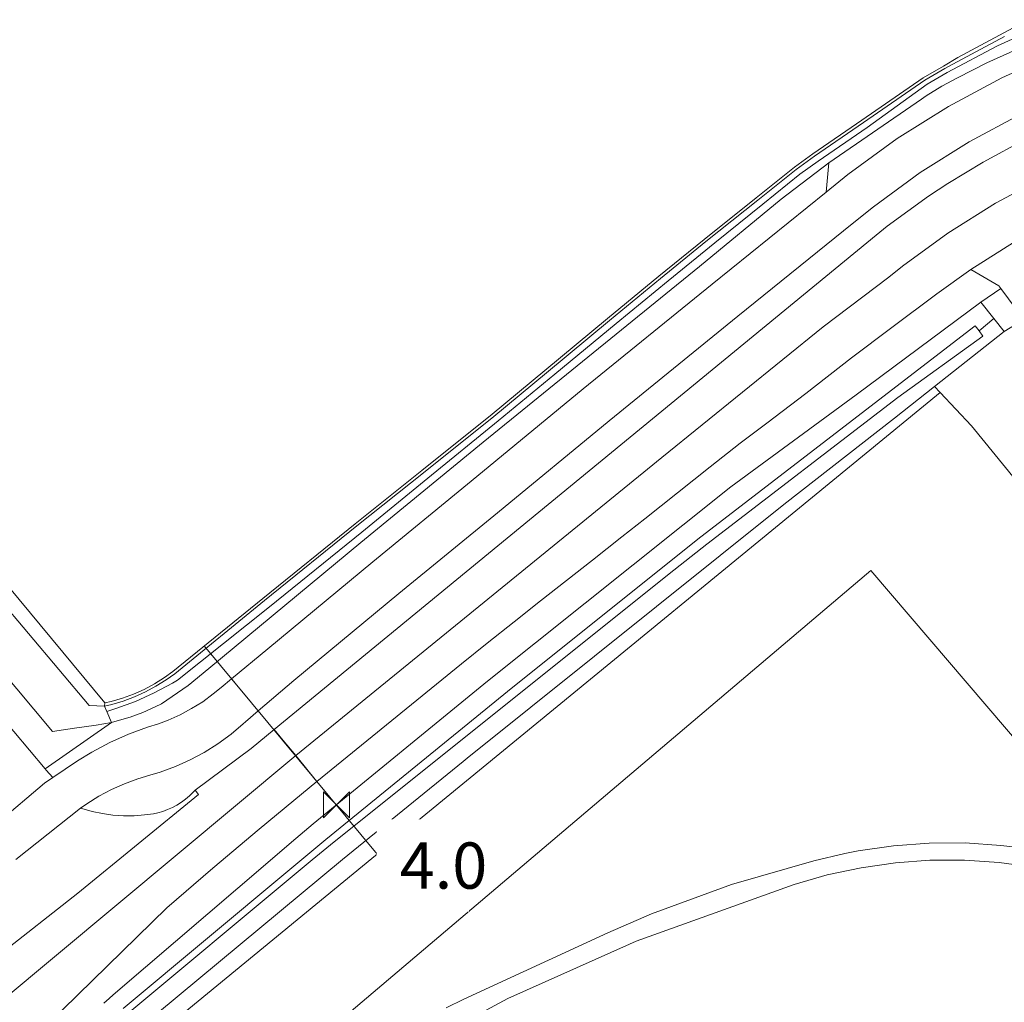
# Model space of a CAD drawing. Extents: x 140829 to 145054, y 448512 to 451778.
# Tile 115 of 152: x 143937 to 144022, y 450997 to 451082. Entities that reach past the tile are written whole.
import ezdxf

# ---------------------------------------------------------------- set-up
doc = ezdxf.new("R2010")
doc.units = 0
doc.header["$MEASUREMENT"] = 0
for name, color, linetype in [('geometrie2dBegroeidTerreindeel', 7, 'Continuous'), ('geometrie2dOndersteunendWaterdeel', 7, 'Continuous'), ('geometrie2dOndersteunendWegdeel', 7, 'Continuous'), ('geometrie2dWaterdeel', 7, 'Continuous'), ('geometrie2dWegdeel', 7, 'Continuous'), ('HMPAL', 1, 'Continuous'), ('PPALHM', 10, 'Continuous')]:
    doc.layers.add(name, color=color, linetype=linetype)
doc.styles.get("Standard").update_dxf_attribs({"font": 'arial.ttf'})

msp = doc.modelspace()

# ---------------------------------------------------------------- linework, layer by layer
at = {"layer": 'geometrie2dBegroeidTerreindeel', "linetype": 'Continuous', "lineweight": 0}
for p, q in [((144022.942, 451081.701), (144018.138, 451079.13)), ((144018.138, 451079.13), (144016.891, 451078.39)), ((144016.891, 451078.39), (144015.158, 451077.375)), ((144015.158, 451077.375), (144009.85, 451073.71)), ((144009.85, 451073.71), (144005.605, 451070.778)), ((143944.358, 451023.273), (143903.233, 451072.879)), ((144005.605, 451070.778), (144004.016, 451069.636)), ((144004.016, 451069.636), (144000.699, 451066.983)), ((144000.699, 451066.983), (143996.202, 451063.389)), ((143996.202, 451063.389), (143992.265, 451060.208)), ((143992.265, 451060.208), (143987.847, 451056.548)), ((143987.847, 451056.548), (143982.413, 451052.047)), ((144022.16, 451055.417), (144023.843, 451056.466)), ((144016.132, 451050.664), (144022.16, 451055.417)), ((143982.413, 451052.047), (143977.85, 451048.266)), ((144012.656, 451047.923), (144016.132, 451050.664)), ((144016.132, 451050.664), (144016.615, 451050.149)), ((144016.615, 451050.149), (144016.132, 451050.664)), ((144016.615, 451050.149), (143970.684, 451012.456)), ((143970.684, 451012.456), (144016.615, 451050.149)), ((144016.615, 451050.149), (144019.324, 451047.261)), ((144019.324, 451047.261), (144016.615, 451050.149)), ((143977.85, 451048.266), (143971.766, 451043.384)), ((144003.08, 451040.452), (144012.656, 451047.923)), ((144019.324, 451047.261), (144027.305, 451037.42)), ((144027.305, 451037.42), (144019.324, 451047.261)), ((143971.766, 451043.384), (143966.003, 451038.78)), ((143975.691, 451018.499), (144003.08, 451040.452)), ((143966.003, 451038.78), (143958.017, 451032.321)), ((143950.742, 450983.965), (144010.629, 451034.739)), ((144010.629, 451034.739), (143950.742, 450983.965)), ((144010.629, 451034.739), (144024.362, 451018.642)), ((144024.362, 451018.642), (144010.629, 451034.739)), ((143958.017, 451032.321), (143950.238, 451025.997)), ((143950.238, 451025.997), (143949.508, 451025.469)), ((143949.508, 451025.469), (143948.647, 451024.926)), ((143947.749, 451024.446), (143946.82, 451024.029)), ((143948.647, 451024.926), (143947.749, 451024.446)), ((143944.887, 451023.396), (143944.358, 451023.273)), ((143945.865, 451023.679), (143944.887, 451023.396)), ((143946.82, 451024.029), (143945.865, 451023.679)), ((143970.131, 451013.973), (143975.355, 451018.216)), ((143975.355, 451018.216), (143975.691, 451018.499)), ((143964.922, 451009.714), (143970.131, 451013.973)), ((143970.684, 451012.456), (143924.751, 450974.763)), ((143924.751, 450974.763), (143970.684, 451012.456)), ((144009.515, 451010.482), (144008.369, 451010.26)), ((144008.369, 451010.26), (144009.515, 451010.482)), ((144012.586, 451010.922), (144009.515, 451010.482)), ((144009.515, 451010.482), (144012.586, 451010.922)), ((144015.679, 451011.146), (144012.586, 451010.922)), ((144012.586, 451010.922), (144015.679, 451011.146)), ((144018.78, 451011.155), (144015.679, 451011.146)), ((144015.679, 451011.146), (144018.78, 451011.155)), ((144021.874, 451010.947), (144018.78, 451011.155)), ((144018.78, 451011.155), (144021.874, 451010.947)), ((144023.676, 451010.725), (144021.874, 451010.947)), ((144021.874, 451010.947), (144023.676, 451010.725)), ((143948.899, 450996.43), (143964.922, 451009.714)), ((144005.675, 451009.618), (143998.575, 451007.562)), ((143998.575, 451007.562), (144005.675, 451009.618)), ((144008.369, 451010.26), (144005.675, 451009.618)), ((144005.675, 451009.618), (144008.369, 451010.26)), ((144012.747, 451009.444), (144015.735, 451009.661)), ((144015.735, 451009.661), (144012.747, 451009.444)), ((144015.735, 451009.661), (144018.733, 451009.67)), ((144018.733, 451009.67), (144015.735, 451009.661)), ((144018.733, 451009.67), (144021.722, 451009.469)), ((144021.722, 451009.469), (144018.733, 451009.67)), ((144006.85, 451008.388), (144009.78, 451009.019)), ((144009.78, 451009.019), (144006.85, 451008.388)), ((144009.78, 451009.019), (144012.747, 451009.444)), ((144012.747, 451009.444), (144009.78, 451009.019)), ((144021.722, 451009.469), (144024.691, 451009.06)), ((144024.691, 451009.06), (144021.722, 451009.469)), ((144003.972, 451007.554), (144006.85, 451008.388)), ((144006.85, 451008.388), (144003.972, 451007.554)), ((143990.329, 451002.658), (144003.595, 451007.429)), ((144003.595, 451007.429), (143990.329, 451002.658)), ((143998.575, 451007.562), (143991.637, 451005.015)), ((143991.637, 451005.015), (143998.575, 451007.562)), ((144003.595, 451007.429), (144003.972, 451007.554)), ((144003.972, 451007.554), (144003.595, 451007.429)), ((143991.637, 451005.015), (143987.863, 451003.392)), ((143987.863, 451003.392), (143991.637, 451005.015)), ((143987.863, 451003.392), (143975.404, 450997.631)), ((143975.404, 450997.631), (143987.863, 451003.392)), ((143979.216, 450997.7), (143989.731, 451002.415)), ((143989.731, 451002.415), (143979.216, 450997.7)), ((143989.731, 451002.415), (143990.329, 451002.658)), ((143990.329, 451002.658), (143989.731, 451002.415)), ((143969.058, 450992.263), (143979.216, 450997.7)), ((143979.216, 450997.7), (143969.058, 450992.263)), ((143975.404, 450997.631), (143973.871, 450996.896)), ((143973.871, 450996.896), (143975.404, 450997.631))]:
    msp.add_line(p, q, dxfattribs=at)
at = {"layer": 'geometrie2dOndersteunendWaterdeel', "linetype": 'Continuous', "lineweight": 0}
for p, q in [((144021.564, 451080.136), (144026.608, 451082.399)), ((144018.138, 451079.13), (144022.942, 451081.701)), ((144027.035, 451081.525), (144020.642, 451078.658)), ((144022.171, 451080.945), (144017.277, 451078.326)), ((144017.22, 451077.832), (144021.564, 451080.136)), ((144016.891, 451078.39), (144018.138, 451079.13)), ((144020.642, 451078.658), (144018.107, 451077.368)), ((144015.158, 451077.375), (144016.891, 451078.39)), ((144017.019, 451078.175), (144015.293, 451077.163)), ((144015.506, 451076.829), (144017.22, 451077.832)), ((144017.277, 451078.326), (144017.019, 451078.175)), ((144009.85, 451073.71), (144015.158, 451077.375)), ((144015.293, 451077.163), (144009.991, 451073.504)), ((144018.107, 451077.368), (144016.751, 451076.64)), ((144010.294, 451073.071), (144015.506, 451076.829)), ((144016.751, 451076.64), (144015.411, 451075.798)), ((144014.997, 451075.511), (144006.989, 451070.002)), ((144015.411, 451075.798), (144014.997, 451075.511)), ((144005.605, 451070.778), (144009.85, 451073.71)), ((144009.991, 451073.504), (144005.748, 451070.575)), ((143903.233, 451072.879), (143944.358, 451023.273)), ((144006.052, 451070.143), (144010.294, 451073.071)), ((144004.016, 451069.636), (144005.605, 451070.778)), ((144005.748, 451070.575), (144004.168, 451069.438)), ((144004.488, 451069.022), (144006.052, 451070.143)), ((144000.699, 451066.983), (144004.016, 451069.636)), ((144004.168, 451069.438), (144000.854, 451066.789)), ((144006.989, 451070.002), (144002.869, 451066.871)), ((143942.984, 451023.048), (143904.629, 451068.599)), ((144001.267, 451066.421), (144004.488, 451069.022)), ((143939.179, 451017.569), (143897.128, 451067.817)), ((144002.869, 451066.871), (143995.796, 451061.05)), ((143996.202, 451063.389), (144000.699, 451066.983)), ((144000.854, 451066.789), (143996.358, 451063.194)), ((143901.68, 451066.116), (143939.835, 451020.802)), ((143997.13, 451063.082), (144001.267, 451066.421)), ((143992.265, 451060.208), (143996.202, 451063.389)), ((143996.358, 451063.194), (143992.423, 451060.015)), ((143993.082, 451059.798), (143997.13, 451063.082)), ((143995.796, 451061.05), (143985.68, 451052.815)), ((143987.847, 451056.548), (143992.265, 451060.208)), ((143992.423, 451060.015), (143988.006, 451056.356)), ((143988.593, 451056.101), (143993.082, 451059.798)), ((144009.352, 451049.932), (144020.132, 451057.961)), ((144020.132, 451057.961), (144021.257, 451056.549)), ((143982.413, 451052.047), (143987.847, 451056.548)), ((144019.982, 451055.461), (144021.257, 451056.549)), ((144021.257, 451056.549), (144019.982, 451055.461)), ((144021.257, 451056.549), (144022.16, 451055.417)), ((143988.006, 451056.356), (143982.573, 451051.854)), ((143983.284, 451051.73), (143988.593, 451056.101)), ((144019.653, 451055.912), (143995.904, 451037.651)), ((144019.982, 451055.461), (144019.653, 451055.912)), ((144012.951, 451049.702), (144020.303, 451055.023)), ((144022.16, 451055.417), (144016.132, 451050.664)), ((144020.303, 451055.023), (144019.982, 451055.461)), ((143985.68, 451052.815), (143977.089, 451045.827)), ((143977.85, 451048.266), (143982.413, 451052.047)), ((143982.573, 451051.854), (143978.008, 451048.072)), ((143978.385, 451047.694), (143983.284, 451051.73)), ((144016.132, 451050.664), (144012.656, 451047.923)), ((143996.434, 451037.009), (144012.951, 451049.702)), ((143998.512, 451041.986), (144009.352, 451049.932)), ((143971.766, 451043.384), (143977.85, 451048.266)), ((143978.008, 451048.072), (143971.922, 451043.188)), ((143972.303, 451042.717), (143978.385, 451047.694)), ((144012.656, 451047.923), (144003.08, 451040.452)), ((144012.656, 451047.923), (144012.656, 451047.923)), ((143977.089, 451045.827), (143966.49, 451037.159)), ((143966.003, 451038.78), (143971.766, 451043.384)), ((143971.922, 451043.188), (143966.16, 451038.586)), ((143966.595, 451038.049), (143972.303, 451042.717)), ((143977.466, 451025.166), (143998.512, 451041.986)), ((144003.08, 451040.452), (143975.691, 451018.499)), ((143958.017, 451032.321), (143966.003, 451038.78)), ((143966.16, 451038.586), (143958.174, 451032.128)), ((143958.596, 451031.605), (143966.595, 451038.049)), ((143966.49, 451037.159), (143953.348, 451026.263)), ((143995.904, 451037.651), (143979.634, 451024.628)), ((143993.175, 451034.454), (143996.434, 451037.009)), ((143995.904, 451037.651), (143995.904, 451037.651)), ((143963.87, 451010.99), (143993.175, 451034.454)), ((143950.238, 451025.997), (143958.017, 451032.321)), ((143958.174, 451032.128), (143950.393, 451025.801)), ((143950.633, 451025.234), (143958.596, 451031.605)), ((143949.508, 451025.469), (143950.238, 451025.997)), ((143950.393, 451025.801), (143949.653, 451025.264)), ((143953.348, 451026.263), (143951.561, 451024.778)), ((143948.632, 451024.139), (143950.218, 451024.988)), ((143948.647, 451024.926), (143949.508, 451025.469)), ((143949.653, 451025.264), (143948.774, 451024.713)), ((143950.218, 451024.988), (143950.633, 451025.234)), ((143962.378, 451012.8), (143977.466, 451025.166)), ((143946.82, 451024.029), (143947.749, 451024.446)), ((143947.861, 451024.223), (143946.914, 451023.799)), ((143946.991, 451023.403), (143948.632, 451024.139)), ((143947.749, 451024.446), (143948.647, 451024.926)), ((143948.774, 451024.713), (143947.861, 451024.223)), ((143951.561, 451024.778), (143949.252, 451023.201)), ((143979.634, 451024.628), (143963.475, 451011.47)), ((143944.358, 451023.273), (143944.31, 451023.008)), ((143944.31, 451023.008), (143944.358, 451023.273)), ((143944.358, 451023.273), (143944.887, 451023.396)), ((143944.887, 451023.396), (143945.865, 451023.679)), ((143945.941, 451023.441), (143944.945, 451023.153)), ((143945.303, 451022.783), (143946.991, 451023.403)), ((143945.865, 451023.679), (143946.82, 451024.029)), ((143946.914, 451023.799), (143945.941, 451023.441)), ((143944.31, 451023.008), (143942.984, 451023.048)), ((143944.945, 451023.153), (143944.31, 451023.008)), ((143944.513, 451022.538), (143945.303, 451022.783)), ((143944.922, 451021.596), (143944.513, 451022.538)), ((143947.641, 451022.444), (143946.539, 451022.039)), ((143948.714, 451022.925), (143947.641, 451022.444)), ((143949.252, 451023.201), (143948.714, 451022.925)), ((143944.922, 451021.596), (143939.179, 451017.569)), ((143944.261, 451021.465), (143944.922, 451021.596)), ((143945.41, 451021.712), (143944.922, 451021.596)), ((143946.539, 451022.039), (143945.41, 451021.712)), ((143939.835, 451020.802), (143941.715, 451021.105)), ((143941.715, 451021.105), (143943.603, 451021.36)), ((143943.603, 451021.36), (143944.261, 451021.465)), ((143975.355, 451018.216), (143970.131, 451013.973)), ((143975.691, 451018.499), (143975.355, 451018.216)), ((143970.131, 451013.973), (143964.922, 451009.714)), ((143960.506, 451011.231), (143962.378, 451012.8)), ((143963.475, 451011.47), (143961.907, 451010.173)), ((143958.645, 451009.649), (143960.506, 451011.231)), ((143962.292, 451009.692), (143963.87, 451010.99)), ((143945.062, 450998.01), (143958.645, 451009.649)), ((143964.922, 451009.714), (143948.899, 450996.43)), ((143961.907, 451010.173), (143960.343, 451008.872)), ((143960.721, 451008.387), (143962.292, 451009.692)), ((143960.343, 451008.872), (143945.93, 450996.828)), ((143946.355, 450996.402), (143960.721, 451008.387)), ((143944.255, 450997.308), (143944.715, 450997.71)), ((143944.715, 450997.71), (143945.062, 450998.01))]:
    msp.add_line(p, q, dxfattribs=at)
at = {"layer": 'geometrie2dOndersteunendWegdeel', "linetype": 'Continuous', "lineweight": 0}
for p, q in [((144020.642, 451078.658), (144027.035, 451081.525)), ((144026.754, 451079.528), (144021.961, 451077.379)), ((144018.107, 451077.368), (144020.642, 451078.658)), ((144016.751, 451076.64), (144018.107, 451077.368)), ((144021.961, 451077.379), (144017.33, 451074.9)), ((144015.411, 451075.798), (144016.751, 451076.64)), ((144006.989, 451070.002), (144014.997, 451075.511)), ((144014.997, 451075.511), (144015.411, 451075.798)), ((144017.33, 451074.9), (144012.884, 451072.105)), ((144019.113, 451071.831), (144023.525, 451074.193)), ((144025.404, 451072.822), (144020.328, 451070.079)), ((144012.884, 451072.105), (144008.643, 451069.006)), ((144014.877, 451069.168), (144019.113, 451071.831)), ((144002.869, 451066.871), (144006.989, 451070.002)), ((144006.989, 451070.002), (144006.751, 451067.47)), ((144006.751, 451067.47), (144006.989, 451070.002)), ((144020.328, 451070.079), (144017.289, 451068.235)), ((144008.643, 451069.006), (144006.751, 451067.47)), ((144010.836, 451066.215), (144014.877, 451069.168)), ((144017.289, 451068.235), (144015.602, 451067.13)), ((143995.796, 451061.05), (144002.869, 451066.871)), ((144006.751, 451067.47), (143996.883, 451059.512)), ((144006.751, 451067.47), (144006.751, 451067.47)), ((144006.751, 451067.47), (144006.751, 451067.47)), ((144015.602, 451067.13), (144012.041, 451064.528)), ((144009.007, 451064.729), (144010.836, 451066.215)), ((143999.116, 451056.753), (144009.007, 451064.729)), ((144012.041, 451064.528), (144011.086, 451063.762)), ((144011.086, 451063.762), (143959.007, 451020.972)), ((143985.68, 451052.815), (143995.796, 451061.05)), ((144016.335, 451058.684), (144019.273, 451060.792)), ((144019.273, 451060.792), (144021.702, 451059.361)), ((143996.883, 451059.512), (143985.727, 451050.442)), ((144021.859, 451059.147), (144020.132, 451057.961)), ((144020.132, 451057.961), (144021.859, 451059.147)), ((144021.702, 451059.361), (144021.859, 451059.147)), ((144021.859, 451059.147), (144023.843, 451056.466)), ((144021.859, 451059.147), (144021.859, 451059.147)), ((144012.437, 451055.752), (144016.335, 451058.684)), ((144020.132, 451057.961), (144009.352, 451049.932)), ((144021.257, 451056.549), (144020.132, 451057.961)), ((143987.976, 451047.695), (143999.116, 451056.753)), ((144022.16, 451055.417), (144021.257, 451056.549)), ((144023.843, 451056.466), (144022.16, 451055.417)), ((144008.953, 451053.138), (144012.437, 451055.752)), ((144004.987, 451050.057), (144008.953, 451053.138)), ((143977.089, 451045.827), (143985.68, 451052.815)), ((143985.727, 451050.442), (143976.057, 451042.47)), ((144009.352, 451049.932), (143998.512, 451041.986)), ((144001.612, 451047.497), (144004.987, 451050.057)), ((143978.31, 451039.729), (143987.976, 451047.695)), ((143999.305, 451045.74), (144001.612, 451047.497)), ((143966.49, 451037.159), (143977.089, 451045.827)), ((143996.71, 451043.702), (143999.305, 451045.74)), ((143991.063, 451039.22), (143996.71, 451043.702)), ((143976.057, 451042.47), (143967.542, 451035.495)), ((143998.512, 451041.986), (143977.466, 451025.166)), ((143969.799, 451032.755), (143978.31, 451039.729)), ((143989.064, 451037.641), (143991.063, 451039.22)), ((143953.348, 451026.263), (143966.49, 451037.159)), ((143986.532, 451035.62), (143989.064, 451037.641)), ((143967.542, 451035.495), (143958.446, 451027.96)), ((143982.049, 451032.102), (143986.532, 451035.62)), ((143960.71, 451025.226), (143969.799, 451032.755)), ((143979.77, 451030.292), (143982.049, 451032.102)), ((143977.431, 451028.441), (143979.77, 451030.292)), ((143975.221, 451026.669), (143977.431, 451028.441)), ((143958.446, 451027.96), (143955.311, 451025.363)), ((143962.698, 451016.478), (143975.221, 451026.669)), ((143951.561, 451024.778), (143953.348, 451026.263)), ((143955.311, 451025.363), (143954.41, 451024.617)), ((143957.624, 451022.581), (143960.71, 451025.226)), ((143977.466, 451025.166), (143962.378, 451012.8)), ((143949.252, 451023.201), (143951.561, 451024.778)), ((143954.41, 451024.617), (143953.731, 451024.052)), ((143952.815, 451023.384), (143951.856, 451022.78)), ((143953.731, 451024.052), (143952.815, 451023.384)), ((143946.539, 451022.039), (143947.641, 451022.444)), ((143947.641, 451022.444), (143948.714, 451022.925)), ((143948.714, 451022.925), (143949.252, 451023.201)), ((143951.856, 451022.78), (143950.857, 451022.245)), ((143956.51, 451021.626), (143957.624, 451022.581)), ((143939.179, 451017.569), (143944.922, 451021.596)), ((143944.922, 451021.596), (143945.41, 451021.712)), ((143945.41, 451021.712), (143946.539, 451022.039)), ((143949.822, 451021.782), (143949.005, 451021.475)), ((143950.857, 451022.245), (143949.822, 451021.782)), ((143956.331, 451021.462), (143956.51, 451021.626)), ((143948.044, 451021.18), (143946.392, 451020.574)), ((143949.005, 451021.475), (143948.044, 451021.18)), ((143955.266, 451020.563), (143956.331, 451021.462)), ((143959.007, 451020.972), (143957.004, 451019.326)), ((143944.787, 451019.854), (143943.235, 451019.024)), ((143946.392, 451020.574), (143944.787, 451019.854)), ((143954.139, 451019.741), (143955.266, 451020.563)), ((143943.235, 451019.024), (143941.989, 451018.251)), ((143951.729, 451018.34), (143952.958, 451018.997)), ((143957.004, 451019.326), (143952.162, 451015.725)), ((143952.958, 451018.997), (143954.139, 451019.741)), ((143941.989, 451018.251), (143939.858, 451016.81)), ((143950.457, 451017.769), (143951.729, 451018.34)), ((143939.263, 451017.468), (143939.179, 451017.569)), ((143939.858, 451016.81), (143939.263, 451017.468)), ((143948.237, 451017.014), (143949.147, 451017.288)), ((143949.147, 451017.288), (143950.457, 451017.769)), ((143946.041, 451016.283), (143947.201, 451016.709)), ((143947.201, 451016.709), (143948.237, 451017.014)), ((143960.704, 451014.833), (143962.698, 451016.478)), ((143943.826, 451015.195), (143944.915, 451015.778)), ((143944.915, 451015.778), (143946.041, 451016.283)), ((143952.162, 451015.725), (143952.004, 451015.554)), ((143942.781, 451014.538), (143943.826, 451015.195)), ((143951.336, 451014.949), (143950.972, 451014.683)), ((143951.681, 451015.24), (143951.336, 451014.949)), ((143952.004, 451015.554), (143951.681, 451015.24)), ((143957.701, 451012.358), (143960.704, 451014.833)), ((143942.257, 451014.169), (143942.781, 451014.538)), ((143942.369, 451014.132), (143942.257, 451014.169)), ((143943.249, 451013.882), (143942.369, 451014.132)), ((143944.143, 451013.695), (143943.249, 451013.882)), ((143949.358, 451013.891), (143948.926, 451013.766)), ((143949.782, 451014.046), (143949.358, 451013.891)), ((143950.193, 451014.23), (143949.782, 451014.046)), ((143950.591, 451014.443), (143950.193, 451014.23)), ((143950.972, 451014.683), (143950.591, 451014.443)), ((143945.049, 451013.57), (143944.143, 451013.695)), ((143945.961, 451013.509), (143945.049, 451013.57)), ((143946.875, 451013.511), (143945.961, 451013.509)), ((143947.785, 451013.578), (143946.875, 451013.511)), ((143948.568, 451013.686), (143947.785, 451013.578)), ((143948.926, 451013.766), (143948.568, 451013.686)), ((143953.682, 451008.983), (143957.701, 451012.358)), ((143962.378, 451012.8), (143960.506, 451011.231)), ((143960.506, 451011.231), (143958.645, 451009.649)), ((143958.645, 451009.649), (143945.062, 450998.01)), ((143949.715, 451005.549), (143953.682, 451008.983)), ((143937.323, 450993.443), (143949.715, 451005.549)), ((143944.715, 450997.71), (143944.255, 450997.308)), ((143945.062, 450998.01), (143944.715, 450997.71))]:
    msp.add_line(p, q, dxfattribs=at)
at = {"layer": 'geometrie2dWaterdeel', "linetype": 'Continuous', "lineweight": 0}
for p, q in [((144026.608, 451082.399), (144021.564, 451080.136)), ((144017.277, 451078.326), (144022.171, 451080.945)), ((144021.564, 451080.136), (144017.22, 451077.832)), ((144015.293, 451077.163), (144017.019, 451078.175)), ((144017.22, 451077.832), (144015.506, 451076.829)), ((144017.019, 451078.175), (144017.277, 451078.326)), ((144009.991, 451073.504), (144015.293, 451077.163)), ((144015.506, 451076.829), (144010.294, 451073.071)), ((144005.748, 451070.575), (144009.991, 451073.504)), ((144010.294, 451073.071), (144006.052, 451070.143)), ((144004.168, 451069.438), (144005.748, 451070.575)), ((144006.052, 451070.143), (144004.488, 451069.022)), ((144000.854, 451066.789), (144004.168, 451069.438)), ((143904.629, 451068.599), (143942.984, 451023.048)), ((144004.488, 451069.022), (144001.267, 451066.421)), ((143996.358, 451063.194), (144000.854, 451066.789)), ((143939.835, 451020.802), (143901.68, 451066.116)), ((144001.267, 451066.421), (143997.13, 451063.082)), ((143992.423, 451060.015), (143996.358, 451063.194)), ((143997.13, 451063.082), (143993.082, 451059.798)), ((143988.006, 451056.356), (143992.423, 451060.015)), ((143993.082, 451059.798), (143988.593, 451056.101)), ((143982.573, 451051.854), (143988.006, 451056.356)), ((143988.593, 451056.101), (143983.284, 451051.73)), ((143995.904, 451037.651), (144019.653, 451055.912)), ((144019.653, 451055.912), (144019.982, 451055.461)), ((144020.303, 451055.023), (144012.951, 451049.702)), ((144019.982, 451055.461), (144020.303, 451055.023)), ((143978.008, 451048.072), (143982.573, 451051.854)), ((143983.284, 451051.73), (143978.385, 451047.694)), ((144012.951, 451049.702), (143996.434, 451037.009)), ((144012.951, 451049.702), (144012.951, 451049.702)), ((143971.922, 451043.188), (143978.008, 451048.072)), ((143978.385, 451047.694), (143972.303, 451042.717)), ((143966.16, 451038.586), (143971.922, 451043.188)), ((143972.303, 451042.717), (143966.595, 451038.049)), ((143958.174, 451032.128), (143966.16, 451038.586)), ((143966.595, 451038.049), (143958.596, 451031.605)), ((143979.634, 451024.628), (143995.904, 451037.651)), ((143996.434, 451037.009), (143993.175, 451034.454)), ((143993.175, 451034.454), (143963.87, 451010.99)), ((143950.393, 451025.801), (143958.174, 451032.128)), ((143958.596, 451031.605), (143950.633, 451025.234)), ((143949.653, 451025.264), (143950.393, 451025.801)), ((143950.218, 451024.988), (143948.632, 451024.139)), ((143948.774, 451024.713), (143949.653, 451025.264)), ((143950.633, 451025.234), (143950.218, 451024.988)), ((143946.914, 451023.799), (143947.861, 451024.223)), ((143948.632, 451024.139), (143946.991, 451023.403)), ((143947.861, 451024.223), (143948.774, 451024.713)), ((143963.475, 451011.47), (143979.634, 451024.628)), ((143944.945, 451023.153), (143945.941, 451023.441)), ((143946.991, 451023.403), (143945.303, 451022.783)), ((143945.941, 451023.441), (143946.914, 451023.799)), ((143942.984, 451023.048), (143944.31, 451023.008)), ((143944.31, 451023.008), (143944.945, 451023.153)), ((143944.513, 451022.538), (143944.31, 451023.008)), ((143944.31, 451023.008), (143944.31, 451023.008)), ((143944.31, 451023.008), (143944.513, 451022.538)), ((143945.303, 451022.783), (143944.513, 451022.538)), ((143944.513, 451022.538), (143944.922, 451021.596)), ((143944.922, 451021.596), (143944.261, 451021.465)), ((143941.715, 451021.105), (143939.835, 451020.802)), ((143943.603, 451021.36), (143941.715, 451021.105)), ((143944.261, 451021.465), (143943.603, 451021.36)), ((143961.907, 451010.173), (143963.475, 451011.47)), ((143963.87, 451010.99), (143962.292, 451009.692)), ((143960.343, 451008.872), (143961.907, 451010.173)), ((143962.292, 451009.692), (143960.721, 451008.387)), ((143945.93, 450996.828), (143960.343, 451008.872)), ((143960.721, 451008.387), (143946.355, 450996.402))]:
    msp.add_line(p, q, dxfattribs=at)
at = {"layer": 'geometrie2dWegdeel', "linetype": 'Continuous', "lineweight": 0}
for p, q in [((144021.961, 451077.379), (144026.754, 451079.528)), ((144017.33, 451074.9), (144021.961, 451077.379)), ((144012.884, 451072.105), (144017.33, 451074.9)), ((144023.525, 451074.193), (144019.113, 451071.831)), ((144020.328, 451070.079), (144025.404, 451072.822)), ((144008.643, 451069.006), (144012.884, 451072.105)), ((144019.113, 451071.831), (144014.877, 451069.168)), ((144017.289, 451068.235), (144020.328, 451070.079)), ((144006.751, 451067.47), (144008.643, 451069.006)), ((144014.877, 451069.168), (144010.836, 451066.215)), ((144021.402, 451066.526), (144025.695, 451068.822)), ((144025.695, 451068.822), (144021.402, 451066.526)), ((143897.128, 451067.817), (143939.179, 451017.569)), ((144015.602, 451067.13), (144017.289, 451068.235)), ((143996.883, 451059.512), (144006.751, 451067.47)), ((144012.041, 451064.528), (144015.602, 451067.13)), ((144010.836, 451066.215), (144009.007, 451064.729)), ((144017.282, 451063.935), (144021.402, 451066.526)), ((144021.402, 451066.526), (144017.282, 451063.935)), ((144009.007, 451064.729), (143999.116, 451056.753)), ((144011.086, 451063.762), (144012.041, 451064.528)), ((143959.007, 451020.972), (144011.086, 451063.762)), ((144013.351, 451061.063), (144017.282, 451063.935)), ((144017.282, 451063.935), (144013.351, 451061.063)), ((144023.511, 451063.457), (144022.082, 451062.57)), ((144022.082, 451062.57), (144023.511, 451063.457)), ((144022.082, 451062.57), (144019.273, 451060.792)), ((144019.273, 451060.792), (144022.082, 451062.57)), ((144012.176, 451060.119), (144013.351, 451061.063)), ((144013.351, 451061.063), (144012.176, 451060.119)), ((144019.273, 451060.792), (144016.335, 451058.684)), ((144021.702, 451059.361), (144019.273, 451060.792)), ((144006.495, 451055.806), (144012.176, 451060.119)), ((144012.176, 451060.119), (144006.495, 451055.806)), ((143985.727, 451050.442), (143996.883, 451059.512)), ((144021.859, 451059.147), (144021.702, 451059.361)), ((144023.843, 451056.466), (144021.859, 451059.147)), ((144016.335, 451058.684), (144012.437, 451055.752)), ((143999.116, 451056.753), (143987.976, 451047.695)), ((143992.534, 451044.506), (144006.495, 451055.806)), ((144006.495, 451055.806), (143992.534, 451044.506)), ((144012.437, 451055.752), (144008.953, 451053.138)), ((144008.953, 451053.138), (144004.987, 451050.057)), ((143976.057, 451042.47), (143985.727, 451050.442)), ((144004.987, 451050.057), (144001.612, 451047.497)), ((143987.976, 451047.695), (143978.31, 451039.729)), ((144001.612, 451047.497), (143999.305, 451045.74)), ((143999.305, 451045.74), (143996.71, 451043.702)), ((143960.862, 451018.714), (143992.534, 451044.506)), ((143992.534, 451044.506), (143960.862, 451018.714)), ((143996.71, 451043.702), (143991.063, 451039.22)), ((143967.542, 451035.495), (143976.057, 451042.47)), ((143978.31, 451039.729), (143969.799, 451032.755)), ((143991.063, 451039.22), (143989.064, 451037.641)), ((143989.064, 451037.641), (143986.532, 451035.62)), ((143958.446, 451027.96), (143967.542, 451035.495)), ((143986.532, 451035.62), (143982.049, 451032.102)), ((143969.799, 451032.755), (143960.71, 451025.226)), ((143982.049, 451032.102), (143979.77, 451030.292)), ((143979.77, 451030.292), (143977.431, 451028.441)), ((143977.431, 451028.441), (143975.221, 451026.669)), ((143955.311, 451025.363), (143958.446, 451027.96)), ((143975.221, 451026.669), (143962.698, 451016.478)), ((143954.41, 451024.617), (143955.311, 451025.363)), ((143957.624, 451022.581), (143955.311, 451025.363)), ((143960.71, 451025.226), (143957.624, 451022.581)), ((143953.731, 451024.052), (143954.41, 451024.617)), ((143951.856, 451022.78), (143952.815, 451023.384)), ((143952.815, 451023.384), (143953.731, 451024.052)), ((143950.857, 451022.245), (143951.856, 451022.78)), ((143957.624, 451022.581), (143956.51, 451021.626)), ((143949.005, 451021.475), (143949.822, 451021.782)), ((143949.822, 451021.782), (143950.857, 451022.245)), ((143956.51, 451021.626), (143956.331, 451021.462)), ((143956.51, 451021.626), (143956.51, 451021.626)), ((143946.392, 451020.574), (143948.044, 451021.18)), ((143948.044, 451021.18), (143949.005, 451021.475)), ((143956.331, 451021.462), (143955.266, 451020.563)), ((143957.004, 451019.326), (143959.007, 451020.972)), ((143959.779, 451020.031), (143959.007, 451020.972)), ((143959.007, 451020.972), (143959.779, 451020.031)), ((143943.235, 451019.024), (143944.787, 451019.854)), ((143944.787, 451019.854), (143946.392, 451020.574)), ((143955.266, 451020.563), (143954.139, 451019.741)), ((143960.862, 451018.714), (143959.779, 451020.031)), ((143959.779, 451020.031), (143960.862, 451018.714)), ((143941.989, 451018.251), (143943.235, 451019.024)), ((143952.958, 451018.997), (143951.729, 451018.34)), ((143952.162, 451015.725), (143957.004, 451019.326)), ((143954.139, 451019.741), (143952.958, 451018.997)), ((143932.322, 450994.904), (143960.862, 451018.714)), ((143960.862, 451018.714), (143932.322, 450994.904)), ((143939.858, 451016.81), (143941.989, 451018.251)), ((143951.729, 451018.34), (143950.457, 451017.769)), ((143961.943, 451017.397), (143960.862, 451018.714)), ((143960.862, 451018.714), (143961.943, 451017.397)), ((143939.179, 451017.569), (143939.263, 451017.468)), ((143939.263, 451017.468), (143939.858, 451016.81)), ((143949.147, 451017.288), (143948.237, 451017.014)), ((143950.457, 451017.769), (143949.147, 451017.288)), ((143962.698, 451016.478), (143961.943, 451017.397)), ((143961.943, 451017.397), (143962.698, 451016.478)), ((143939.142, 451016.326), (143939.858, 451016.81)), ((143939.858, 451016.81), (143939.142, 451016.326)), ((143947.201, 451016.709), (143946.041, 451016.283)), ((143948.237, 451017.014), (143947.201, 451016.709)), ((143962.698, 451016.478), (143960.704, 451014.833)), ((143962.698, 451016.478), (143962.698, 451016.478)), ((143933.611, 451011.682), (143939.142, 451016.326)), ((143939.142, 451016.326), (143933.611, 451011.682)), ((143944.915, 451015.778), (143943.826, 451015.195)), ((143946.041, 451016.283), (143944.915, 451015.778)), ((143952.004, 451015.554), (143952.162, 451015.725)), ((143952.162, 451015.725), (143952.448, 451015.358)), ((143952.448, 451015.358), (143952.162, 451015.725)), ((143952.448, 451015.358), (143942.017, 451006.809)), ((143942.017, 451006.809), (143952.448, 451015.358)), ((143943.826, 451015.195), (143942.781, 451014.538)), ((143950.972, 451014.683), (143951.336, 451014.949)), ((143951.336, 451014.949), (143951.681, 451015.24)), ((143951.681, 451015.24), (143952.004, 451015.554)), ((143960.704, 451014.833), (143957.701, 451012.358)), ((143942.257, 451014.169), (143936.648, 451009.715)), ((143936.648, 451009.715), (143942.257, 451014.169)), ((143942.781, 451014.538), (143942.257, 451014.169)), ((143942.257, 451014.169), (143942.369, 451014.132)), ((143942.369, 451014.132), (143943.249, 451013.882)), ((143943.249, 451013.882), (143944.143, 451013.695)), ((143948.926, 451013.766), (143949.358, 451013.891)), ((143949.358, 451013.891), (143949.782, 451014.046)), ((143949.782, 451014.046), (143950.193, 451014.23)), ((143950.193, 451014.23), (143950.591, 451014.443)), ((143950.591, 451014.443), (143950.972, 451014.683)), ((143944.143, 451013.695), (143945.049, 451013.57)), ((143945.049, 451013.57), (143945.961, 451013.509)), ((143945.961, 451013.509), (143946.875, 451013.511)), ((143946.875, 451013.511), (143947.785, 451013.578)), ((143947.785, 451013.578), (143948.568, 451013.686)), ((143948.568, 451013.686), (143948.926, 451013.766)), ((143948.568, 451013.686), (143948.568, 451013.686)), ((143957.701, 451012.358), (143953.682, 451008.983)), ((143953.682, 451008.983), (143949.715, 451005.549)), ((143942.017, 451006.809), (143934.067, 451000.588)), ((143934.067, 451000.588), (143942.017, 451006.809)), ((143949.715, 451005.549), (143937.323, 450993.443))]:
    msp.add_line(p, q, dxfattribs=at)
at = {"layer": 'HMPAL', "linetype": 'Continuous', "lineweight": 0}
msp.add_line((143952.951, 451028.202), (143967.925, 451010.192), dxfattribs=at)
at = {"layer": 'PPALHM', "lineweight": 0}
for p, q in [((143963.265, 451015.569), (143965.509, 451013.324)), ((143963.265, 451013.324), (143963.265, 451015.569)), ((143965.509, 451015.569), (143963.265, 451013.324)), ((143965.509, 451013.324), (143965.509, 451015.569))]:
    msp.add_line(p, q, dxfattribs=at)

# ---------------------------------------------------------------- next in the draw order: texts
at = {"layer": 'HMPAL', "lineweight": 0, "insert": (143969.863, 451011.202), "char_height": 4, "attachment_point": 1, "bg_fill": 3, "box_fill_scale": 1.5, "bg_fill_color": 256, "bg_fill_transparency": 0}
msp.add_mtext_dynamic_manual_height_columns('4.0', width=4, gutter_width=1, heights=[0], dxfattribs=at)

doc.saveas('drawing.dxf')
